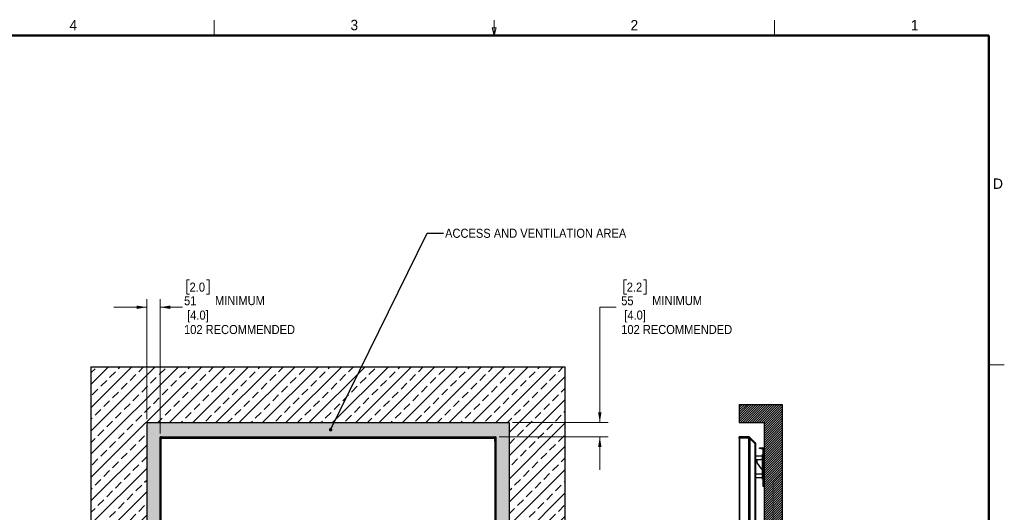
# Paper-space layout 'Sheet3' of a CAD drawing. Header units: millimetres. Extents: x 0 to 844, y -2 to 552.
# Tile 14 of 14: x 465 to 844, y 362 to 552. Entities that reach past the tile are written whole.
import ezdxf

# ---------------------------------------------------------------- set-up
doc = ezdxf.new("R2010")
doc.units = ezdxf.units.MM
doc.styles.add('SLDTEXTSTYLE0', font='GOTHIC.TTF', dxfattribs={"width": 0.913})
doc.styles.add('SLDTEXTSTYLE2', font='ARIAL.TTF', dxfattribs={"width": 0.948})
doc.styles.get("Standard").update_dxf_attribs({"font": 'GOTHIC.TTF'})
doc.dimstyles.new('SLDDIMSTYLE5', dxfattribs={"dimtxt": 0.18, "dimasz": 1.3208, "dimexe": 0, "dimexo": 0.0625, "dimgap": 0, "dimtad": 0, "dimtih": 1, "dimtoh": 1, "dimdec": 0, "dimrnd": 1e-09, "dimzin": 0, "dimdsep": 46, "dimtxsty": 'STANDARD', "dimblk1": 'DOT', "dimblk2": 'DOT', "dimsah": 1, "dimcen": 0.09, "dimadec": 0, "dimazin": 0, "dimtfac": 1.3208, "dimtdec": 0, "dimtofl": 0, "dimtmove": 0, "dimatfit": 3, "dimldrblk": 'DOT', "dimfxl": 1, "dimfrac": 2, "dimtolj": 1, "dimtzin": 0, "dimarcsym": 0})
doc.dimstyles.new('SLDDIMSTYLE9', dxfattribs={"dimtxt": 3.5, "dimasz": 3.9624, "dimexe": 0, "dimexo": 0.0625, "dimgap": 0.875, "dimtad": 0, "dimtih": 1, "dimtoh": 1, "dimdec": 0, "dimlfac": 10, "dimrnd": 1e-09, "dimzin": 12, "dimdsep": 46, "dimtxsty": 'SLDTEXTSTYLE0', "dimsah": 1, "dimcen": 0.09, "dimadec": 0, "dimazin": 3, "dimtfac": 1, "dimtdec": 3, "dimtmove": 0, "dimatfit": 0, "dimfxl": 1, "dimfrac": 2, "dimtolj": 1, "dimtzin": 12, "dimarcsym": 0})

# ---------------------------------------------------------------- blocks, each defined once
blk = doc.blocks.new('_D_52')
at = {"color": 7, "linetype": 'Continuous', "lineweight": 0}
for p, q in [((698.75, 451.9), (697.68, 451.9)), ((697.68, 451.9), (697.68, 446.35)), ((705.21, 451.9), (706.28, 451.9)), ((706.28, 451.9), (706.28, 446.35)), ((697.68, 446.35), (698.75, 446.35)), ((706.28, 446.35), (705.21, 446.35)), ((694.72, 441.31), (688.37, 441.31)), ((688.37, 441.31), (688.37, 396.82)), ((654.72, 396.82), (691.55, 396.82)), ((649.62, 391.32), (691.55, 391.32)), ((688.37, 391.32), (688.37, 378.62))]:
    blk.add_line(p, q, dxfattribs=at)
at = {"color": 7, "linetype": 'Continuous', "lineweight": 18}
for points in [[(688.37, 396.82), (689.03, 400.78), (687.71, 400.78)], [(688.37, 391.32), (687.71, 387.36), (689.03, 387.36)]]:
    blk.add_solid(points, dxfattribs=at)
at = {"color": 7, "linetype": 'Continuous', "lineweight": 18, "char_height": 3.5, "attachment_point": 1, "style": 'SLDTEXTSTYLE0'}
for s, insert in [('2.2', (698.75, 450.82)), ('55', (696.62, 445.58)), (' MINIMUM', (707.35, 445.64)), (' [4.0]', (696.62, 440.03)), ('102 RECOMMENDED', (696.62, 434.47))]:
    blk.add_mtext(s, dxfattribs=dict(at, insert=insert))
blk = doc.blocks.new('_D_54')
at = {"color": 7, "linetype": 'Continuous', "lineweight": 0}
for p, q in [((530.33, 451.9), (529.26, 451.9)), ((529.26, 451.9), (529.26, 446.35)), ((536.79, 451.9), (537.86, 451.9)), ((537.86, 451.9), (537.86, 446.35)), ((513.84, 398.09), (513.84, 444.48)), ((518.94, 392.59), (518.94, 444.48)), ((529.26, 446.35), (530.33, 446.35)), ((537.86, 446.35), (536.79, 446.35)), ((513.84, 441.31), (501.14, 441.31)), ((518.94, 441.31), (527.57, 441.31))]:
    blk.add_line(p, q, dxfattribs=at)
at = {"color": 7, "linetype": 'Continuous', "lineweight": 18}
for points in [[(513.84, 441.31), (509.88, 441.97), (509.88, 440.65)], [(518.94, 441.31), (522.91, 440.65), (522.91, 441.97)]]:
    blk.add_solid(points, dxfattribs=at)
at = {"color": 7, "linetype": 'Continuous', "lineweight": 18, "char_height": 3.5, "attachment_point": 1, "style": 'SLDTEXTSTYLE0'}
for s, insert in [('2.0', (530.33, 450.82)), ('51', (528.2, 445.58)), (' MINIMUM', (538.93, 445.64)), (' [4.0]', (528.2, 440.03)), ('102 RECOMMENDED', (528.2, 434.47))]:
    blk.add_mtext(s, dxfattribs=dict(at, insert=insert))
blk = doc.blocks.new('_Dot')
at = {"color": 0, "linetype": 'ByBlock', "lineweight": -2}
blk.add_line((-0.5, 0), (-1, 0), dxfattribs=at)
at = {"color": 0, "linetype": 'ByBlock', "const_width": 0.5}
blk.add_lwpolyline([(-0.25, 0, 1), (0.25, 0, 1)], format="xyb", close=True, dxfattribs=at)

psp = doc.layouts.new('Sheet3')

# ---------------------------------------------------------------- hatches: boundary and pattern name
at = {"linetype": 'Continuous'}
h = psp.add_hatch(dxfattribs=at)
h.set_pattern_fill('ANSI33', style=0)
h.paths.add_polyline_path([(674.953, 138.239), (674.953, 418.319), (492.343, 418.319), (492.343, 138.239)], flags=0)
h.paths.add_polyline_path([(513.843, 396.819), (653.453, 396.819), (653.453, 159.739), (513.843, 159.739)], flags=0)
h = psp.add_hatch(dxfattribs=at)
h.set_pattern_fill('ANSI31', scale=0.2, style=0)
h.paths.add_polyline_path([(742.066, 159.735), (742.066, 152.735), (758.657, 152.735), (758.657, 403.823), (742.066, 403.823), (742.066, 396.823), (751.657, 396.823), (751.657, 159.735)], flags=0)
h = psp.add_hatch(dxfattribs=at)
h.set_pattern_fill('HEX', scale=0.1, style=0)
h.paths.add_polyline_path([(653.453, 159.739), (653.453, 396.819), (513.843, 396.819), (513.843, 159.739)], flags=0)
h.paths.add_polyline_path([(518.943, 391.319), (648.353, 391.319), (648.353, 165.239), (518.943, 165.239)], flags=0)

# ---------------------------------------------------------------- linework, layer by layer
at = {"color": 7, "linetype": 'Continuous', "lineweight": 18}
for p, q in [((539.75, 546.1), (539.75, 552.1)), ((647.7, 546.1), (647.7, 552.1)), ((755.65, 546.1), (755.65, 552.1)), ((647.7, 546.1), (646.95, 549.1)), ((646.95, 549.1), (648.45, 549.1)), ((647.7, 546.1), (648.45, 549.1)), ((838.2, 419.1), (844.2, 419.1))]:
    psp.add_line(p, q, dxfattribs=at)
at = {"color": 7, "linetype": 'Continuous', "lineweight": 50}
for p, q in [((25.4, 546.1), (838.2, 546.1)), ((838.2, 546.1), (838.2, 12.7))]:
    psp.add_line(p, q, dxfattribs=at)
at = {"color": 7, "linetype": 'Continuous', "lineweight": 25}
for p, q in [((492.343, 418.319), (674.953, 418.319)), ((492.343, 418.319), (492.343, 138.239)), ((674.953, 418.319), (674.953, 138.239)), ((742.066, 403.823), (758.657, 403.823)), ((742.066, 403.823), (742.066, 396.823)), ((758.657, 403.823), (758.657, 152.735)), ((513.843, 396.819), (653.453, 396.819)), ((513.843, 396.819), (513.843, 159.739)), ((653.453, 396.819), (653.453, 159.739)), ((742.066, 396.823), (751.657, 396.823)), ((751.657, 396.823), (751.657, 159.735)), ((518.939, 390.952), (518.939, 390.952)), ((518.939, 390.952), (518.939, 390.952)), ((518.943, 391.319), (648.353, 391.319)), ((518.943, 391.319), (518.943, 165.239)), ((518.943, 165.658), (518.943, 390.9)), ((519.093, 390.75), (518.943, 390.9)), ((518.986, 390.902), (518.969, 390.885)), ((518.969, 390.885), (518.969, 390.885)), ((519.061, 390.822), (519.063, 390.824)), ((519.061, 390.822), (519.103, 390.78)), ((519.083, 390.807), (519.107, 390.784)), ((519.093, 165.808), (519.093, 390.75)), ((519.193, 390.65), (519.093, 390.75)), ((519.105, 390.782), (519.103, 390.78)), ((519.105, 390.782), (519.107, 390.784)), ((519.105, 390.782), (519.197, 390.69)), ((519.107, 390.784), (519.198, 390.692)), ((519.311, 391.323), (519.31, 391.323)), ((519.311, 391.323), (519.311, 391.323)), ((519.311, 391.323), (519.311, 391.323)), ((519.432, 390.83), (519.357, 390.905)), ((519.358, 391.319), (647.938, 391.319)), ((519.358, 391.319), (519.508, 391.169)), ((519.378, 391.293), (519.361, 391.276)), ((519.375, 390.757), (519.413, 390.719)), ((519.378, 391.293), (519.378, 391.293)), ((519.418, 390.738), (519.385, 390.772)), ((519.393, 165.839), (519.393, 390.719)), ((519.418, 390.719), (519.393, 390.719)), ((519.518, 390.844), (519.418, 390.744)), ((519.418, 165.814), (519.418, 390.744)), ((519.423, 390.749), (519.423, 390.769)), ((519.455, 391.179), (519.479, 391.156)), ((519.479, 391.156), (519.48, 391.157)), ((519.479, 391.156), (519.57, 391.064)), ((519.572, 391.065), (519.48, 391.157)), ((519.502, 390.867), (519.491, 390.878)), ((519.505, 390.887), (519.524, 390.869)), ((519.508, 391.169), (519.608, 391.069)), ((519.508, 391.169), (647.788, 391.169)), ((519.518, 390.844), (647.778, 390.844)), ((519.523, 390.869), (647.773, 390.869)), ((519.571, 391.063), (519.57, 391.064)), ((519.572, 391.065), (519.571, 391.063)), ((519.592, 391.085), (519.572, 391.065)), ((519.608, 391.069), (647.688, 391.069)), ((519.608, 391.069), (519.658, 391.019)), ((519.632, 391.019), (519.645, 391.032)), ((519.658, 391.019), (647.638, 391.019)), ((520.593, 390.944), (519.708, 390.944)), ((519.733, 390.944), (519.756, 390.921)), ((519.756, 390.921), (647.54, 390.921)), ((519.756, 390.921), (519.808, 390.869)), ((519.817, 390.869), (519.766, 390.921)), ((520.593, 390.944), (520.593, 391.019)), ((520.643, 390.994), (520.593, 390.944)), ((520.643, 391.019), (520.643, 390.994)), ((646.653, 390.994), (646.653, 391.019)), ((646.653, 390.994), (646.703, 390.944)), ((646.703, 391.019), (646.703, 390.944)), ((646.703, 390.944), (647.588, 390.944)), ((647.531, 390.921), (647.479, 390.869)), ((647.488, 390.869), (647.54, 390.921)), ((647.54, 390.921), (647.563, 390.944)), ((647.638, 391.019), (647.688, 391.069)), ((647.651, 391.032), (647.664, 391.019)), ((647.688, 391.069), (647.788, 391.169)), ((647.724, 391.065), (647.704, 391.085)), ((647.816, 391.157), (647.724, 391.065)), ((647.726, 391.063), (647.724, 391.065)), ((647.726, 391.063), (647.727, 391.064)), ((647.818, 391.156), (647.727, 391.064)), ((647.791, 390.887), (647.773, 390.869)), ((647.878, 390.744), (647.778, 390.844)), ((647.788, 391.169), (647.938, 391.319)), ((647.795, 390.867), (647.806, 390.878)), ((647.856, 391.201), (647.814, 391.159)), ((647.816, 391.157), (647.814, 391.159)), ((647.816, 391.157), (647.818, 391.156)), ((647.841, 391.179), (647.818, 391.156)), ((647.856, 391.201), (647.858, 391.199)), ((647.864, 390.83), (647.939, 390.905)), ((647.873, 390.749), (647.873, 390.769)), ((647.878, 390.738), (647.912, 390.772)), ((647.878, 390.744), (647.878, 165.814)), ((647.903, 390.719), (647.878, 390.719)), ((647.921, 390.757), (647.884, 390.719)), ((647.903, 390.719), (647.903, 165.839)), ((647.936, 391.276), (647.919, 391.293)), ((647.919, 391.293), (647.919, 391.293)), ((647.986, 391.323), (647.986, 391.323)), ((647.986, 391.323), (647.986, 391.323)), ((648.19, 390.784), (648.099, 390.692)), ((648.099, 390.69), (648.191, 390.782)), ((648.203, 390.75), (648.103, 390.65)), ((648.213, 390.807), (648.19, 390.784)), ((648.19, 390.784), (648.191, 390.782)), ((648.353, 390.9), (648.203, 390.75)), ((648.203, 390.75), (648.203, 165.808)), ((648.327, 390.885), (648.31, 390.902)), ((648.327, 390.885), (648.327, 390.885)), ((648.353, 391.319), (648.353, 165.239)), ((648.353, 390.9), (648.353, 165.658)), ((648.357, 390.952), (648.357, 390.952)), ((648.357, 390.952), (648.357, 390.952)), ((648.357, 390.952), (648.357, 390.952)), ((742.068, 391.156), (742.066, 391.064)), ((742.066, 390.75), (742.066, 165.808)), ((742.069, 391.179), (742.068, 391.156)), ((742.069, 390.807), (742.068, 390.784)), ((745.683, 391.319), (742.216, 391.319)), ((742.216, 390.9), (742.216, 165.658)), ((742.216, 390.9), (745.683, 390.9)), ((742.219, 391.323), (742.229, 391.323)), ((742.219, 390.952), (742.228, 390.952)), ((742.228, 390.952), (742.228, 390.902)), ((742.228, 390.952), (742.229, 390.952)), ((742.228, 390.902), (742.229, 390.952)), ((742.228, 390.902), (745.683, 390.902)), ((745.682, 390.952), (745.683, 390.902)), ((745.683, 390.9), (745.683, 165.658)), ((746.132, 391.133), (748.148, 389.117)), ((746.132, 390.714), (746.132, 165.844)), ((748.148, 388.698), (746.132, 390.714)), ((519.197, 390.69), (519.175, 390.668)), ((519.193, 165.908), (519.193, 390.65)), ((519.243, 390.6), (519.193, 390.65)), ((519.199, 390.691), (519.197, 390.69)), ((519.199, 390.691), (519.198, 390.692)), ((519.224, 390.619), (519.243, 390.63)), ((519.243, 165.958), (519.243, 390.6)), ((519.243, 389.669), (519.318, 389.669)), ((519.268, 389.619), (519.243, 389.619)), ((519.268, 389.619), (519.318, 389.669)), ((519.318, 389.669), (519.318, 390.554)), ((519.341, 390.502), (519.318, 390.525)), ((519.341, 166.056), (519.341, 390.502)), ((519.393, 390.45), (519.341, 390.502)), ((519.341, 390.497), (519.393, 390.445)), ((647.955, 390.502), (647.903, 390.45)), ((647.903, 390.445), (647.955, 390.497)), ((647.978, 390.525), (647.955, 390.502)), ((647.955, 390.502), (647.955, 166.056)), ((647.978, 389.669), (647.978, 390.554)), ((647.978, 389.669), (648.053, 389.669)), ((648.028, 389.619), (647.978, 389.669)), ((648.053, 389.619), (648.028, 389.619)), ((648.103, 390.65), (648.053, 390.6)), ((648.053, 390.63), (648.072, 390.619)), ((648.053, 390.6), (648.053, 165.958)), ((648.098, 390.691), (648.099, 390.692)), ((648.099, 390.69), (648.098, 390.691)), ((648.121, 390.668), (648.099, 390.69)), ((648.103, 390.65), (648.103, 165.908)), ((748.148, 388.698), (748.148, 167.86)), ((748.334, 388.291), (748.334, 388.668)), ((748.334, 388.274), (748.334, 388.289)), ((748.334, 388.249), (748.334, 388.274)), ((748.334, 388.249), (748.334, 168.309)), ((749.857, 386.811), (749.857, 387.115)), ((749.857, 387.115), (750.357, 387.115)), ((750.357, 387.115), (750.357, 386.811)), ((750.357, 387.115), (751.201, 387.115)), ((751.201, 386.811), (751.201, 387.115)), ((751.05, 383.877), (748.334, 383.877)), ((750.357, 386.811), (749.857, 386.811)), ((750.357, 386.811), (751.201, 386.811)), ((751.05, 384.462), (751.1, 384.512)), ((751.05, 383.242), (751.05, 384.462)), ((751.05, 383.242), (751.1, 383.242)), ((751.05, 376.257), (751.05, 383.242)), ((751.1, 384.512), (751.1, 383.242)), ((751.1, 384.512), (751.304, 384.512)), ((751.1, 383.242), (751.1, 376.257)), ((751.304, 383.242), (751.1, 383.242)), ((751.304, 383.242), (751.304, 384.512)), ((751.304, 384.512), (751.354, 384.462)), ((751.304, 383.242), (751.354, 383.242)), ((751.304, 376.257), (751.304, 383.242)), ((751.354, 386.659), (751.657, 386.659)), ((751.354, 372.706), (751.354, 386.659)), ((751.657, 372.706), (751.657, 386.659)), ((748.334, 382.607), (751.05, 382.607)), ((748.814, 382.607), (748.814, 381.501)), ((748.944, 381.115), (750.528, 379.046)), ((750.999, 382.31), (750.523, 382.585)), ((751.717, 381.584), (751.657, 381.584)), ((751.657, 380.454), (751.717, 380.454)), ((751.717, 381.584), (751.717, 380.454)), ((751.05, 376.892), (748.334, 376.892)), ((748.334, 375.622), (751.05, 375.622)), ((751.032, 378.797), (751.05, 378.797)), ((751.05, 375.037), (751.05, 376.257)), ((751.05, 376.257), (751.1, 376.257)), ((751.1, 376.257), (751.1, 374.987)), ((751.1, 376.257), (751.304, 376.257)), ((751.304, 376.257), (751.354, 376.257)), ((751.304, 374.987), (751.304, 376.257)), ((751.05, 375.037), (751.1, 374.987)), ((751.304, 374.987), (751.1, 374.987)), ((751.304, 374.987), (751.354, 375.037)), ((751.354, 372.706), (751.657, 372.706)), ((751.354, 372.206), (751.354, 372.706)), ((751.657, 372.206), (751.354, 372.206)), ((751.657, 372.706), (751.657, 372.206)), ((748.376, 362.81), (748.377, 362.811)), ((748.392, 362.716), (748.376, 362.714)), ((748.376, 362.644), (748.392, 362.642)), ((748.377, 362.547), (748.376, 362.548))]:
    psp.add_line(p, q, dxfattribs=at)
at = {"color": 8, "linetype": 'Continuous', "lineweight": 25}
for p, q in [((519.103, 390.78), (519.083, 390.76)), ((519.443, 390.769), (519.423, 390.769)), ((519.48, 391.157), (519.5, 391.177)), ((519.523, 390.844), (519.523, 390.869)), ((519.607, 390.931), (519.669, 390.869)), ((647.627, 390.869), (647.689, 390.931)), ((647.773, 390.869), (647.773, 390.844)), ((647.814, 391.159), (647.796, 391.177)), ((647.873, 390.769), (647.853, 390.769)), ((648.191, 390.782), (648.213, 390.76)), ((742.068, 390.784), (742.07, 390.784)), ((742.228, 390.902), (742.228, 390.9)), ((745.682, 391.323), (745.682, 391.319)), ((745.683, 390.902), (745.683, 390.9)), ((746.154, 390.743), (746.121, 390.724)), ((746.154, 391.115), (746.152, 391.113)), ((519.393, 390.593), (519.331, 390.655)), ((647.965, 390.655), (647.903, 390.593))]:
    psp.add_line(p, q, dxfattribs=at)
at = {"color": 7, "linetype": 'Continuous', "lineweight": 25, "flags": 128}
for points in [[(742.229, 391.323), (742.825, 391.323), (744.059, 391.323), (744.881, 391.323), (745.682, 391.323)], [(742.229, 391.323), (742.825, 391.323), (744.059, 391.323), (744.881, 391.323), (745.682, 391.323)], [(742.229, 390.952), (742.825, 390.952), (744.059, 390.952), (744.881, 390.952), (745.682, 390.952)]]:
    psp.add_lwpolyline(points, dxfattribs=at)
at = {"color": 7, "linetype": 'Continuous', "lineweight": 25}
for centre, radius, start, end in [((519.633, 390.629), 0.39, 92.8042, 177.1958), ((519.708, 390.554), 0.39, 135, 180), ((519.523, 390.769), 0.1, 90, 180), ((519.708, 390.554), 0.39, 90, 135), ((519.633, 390.629), 0.39, 90.11399, 92.8042), ((647.588, 390.554), 0.39, 45, 90), ((647.663, 390.629), 0.39, 87.1958, 89.88601), ((647.663, 390.629), 0.39, 2.8042, 87.1958), ((647.773, 390.769), 0.1, 0, 90), ((647.588, 390.554), 0.39, 0, 45), ((742.216, 391.169), 0.15, 90, 180), ((742.216, 390.75), 0.15, 90, 180), ((745.683, 390.684), 0.635, 45, 90), ((745.683, 390.265), 0.635, 45, 90), ((519.633, 390.629), 0.39, 177.1958, 179.88601), ((647.663, 390.629), 0.39, 0.11399, 2.8042), ((747.699, 388.249), 0.635, 360, 45), ((751.201, 386.659), 0.456, 0, 90), ((751.201, 386.659), 0.152, 0, 90), ((749.449, 381.501), 0.635, 180, 217.42705), ((750.444, 382.448), 0.159, 60, 90), ((751.079, 382.448), 0.159, 240, 259.53999), ((751.032, 379.432), 0.635, 217.42705, 270), ((747.895, 362.679), 0.5, 15.33239, 28.60083), ((747.895, 362.679), 0.5, 331.39917, 344.66761), ((747.891, 362.679), 0.502, 4.18928, 15.16829), ((747.8, 362.679), 0.577, 356.52008, 3.47992), ((747.891, 362.679), 0.502, 344.83171, 355.81072)]:
    psp.add_arc(centre, radius, start, end, dxfattribs=at)
for points, knots in [([(518.938, 390.953), (518.946, 390.944), (518.963, 390.927), (518.979, 390.91), (518.987, 390.901)], [0, 0, 0, 0, 0.5, 1, 1, 1, 1]), ([(519.317, 391.324), (519.269, 391.314), (519.174, 391.295), (519.056, 391.206), (518.967, 391.088), (518.948, 390.993), (518.939, 390.945)], [0, 0, 0, 0, 0.2489393, 0.4995, 0.7502978, 1, 1, 1, 1]), ([(518.939, 390.952), (518.94, 390.954), (518.946, 391.005), (518.977, 391.1), (519.046, 391.191), (519.132, 391.263), (519.213, 391.306), (519.285, 391.318), (519.311, 391.323)], [0, 0, 0, 0, 0.0133994, 0.270425, 0.5224122, 0.6112026, 0.8633753, 1, 1, 1, 1]), ([(519.083, 390.807), (519.072, 390.819), (519.039, 390.852), (518.996, 390.896), (518.96, 390.931), (518.942, 390.949), (518.94, 390.951), (518.939, 390.952)], [0, 0, 0, 0, 0.17566044, 0.50237245, 0.6804911, 0.85975867, 1, 1, 1, 1]), ([(518.969, 390.885), (518.97, 390.884), (518.971, 390.883), (518.982, 390.87), (519.004, 390.845), (519.03, 390.816), (519.049, 390.795), (519.053, 390.79)], [0, 0, 0, 0, 0.12595207, 0.28246393, 0.51655088, 0.87773156, 1, 1, 1, 1]), ([(518.987, 390.901), (518.987, 390.9), (518.988, 390.899), (518.999, 390.889), (519.023, 390.864), (519.049, 390.838), (519.063, 390.824)], [0, 0, 0, 0, 0.0759096, 0.2281263, 0.5840967, 1, 1, 1, 1]), ([(519.063, 390.824), (519.065, 390.823), (519.067, 390.82), (519.071, 390.816), (519.077, 390.811), (519.082, 390.806), (519.087, 390.8), (519.092, 390.795), (519.098, 390.789), (519.103, 390.785), (519.105, 390.782)], [0, 0, 0, 0, 0.0958753, 0.1917503, 0.287625, 0.4794109, 0.5752851, 0.6711592, 0.8354623, 1, 1, 1, 1]), ([(519.455, 391.179), (519.432, 391.179), (519.373, 391.179), (519.282, 391.175), (519.211, 391.137), (519.156, 391.09), (519.11, 391.031), (519.078, 390.927), (519.081, 390.852), (519.083, 390.807)], [0, 0, 0, 0, 0.1125725, 0.2854777, 0.4329598, 0.486197, 0.6359839, 0.7860176, 1, 1, 1, 1]), ([(519.198, 390.692), (519.205, 390.725), (519.216, 390.781), (519.253, 390.854), (519.295, 390.914), (519.347, 390.966), (519.406, 391.008), (519.48, 391.045), (519.537, 391.057), (519.57, 391.064)], [0, 0, 0, 0, 0.1744551, 0.3040445, 0.433629, 0.5630123, 0.69239, 0.8217736, 1, 1, 1, 1]), ([(519.455, 391.179), (519.432, 391.202), (519.394, 391.24), (519.349, 391.284), (519.323, 391.31), (519.312, 391.322), (519.311, 391.323), (519.311, 391.323)], [0, 0, 0, 0, 0.3519542, 0.5734215, 0.7453644, 0.9182949, 1, 1, 1, 1]), ([(519.348, 391.288), (519.342, 391.294), (519.329, 391.306), (519.319, 391.315), (519.313, 391.32)], [0, 0, 0, 0, 0.4918752, 1, 1, 1, 1]), ([(519.363, 391.274), (519.355, 391.281), (519.339, 391.296), (519.322, 391.312), (519.314, 391.319)], [0, 0, 0, 0, 0.5093325, 1, 1, 1, 1]), ([(519.48, 391.157), (519.465, 391.172), (519.436, 391.201), (519.398, 391.239), (519.372, 391.265), (519.365, 391.272), (519.363, 391.274)], [0, 0, 0, 0, 0.316472, 0.6190902, 0.8881231, 1, 1, 1, 1]), ([(519.434, 391.243), (519.425, 391.251), (519.407, 391.267), (519.389, 391.283), (519.379, 391.292), (519.378, 391.293), (519.378, 391.293)], [0, 0, 0, 0, 0.33211344, 0.63008563, 0.83516444, 1, 1, 1, 1]), ([(519.571, 391.063), (519.575, 391.059), (519.585, 391.049), (519.598, 391.035), (519.608, 391.025), (519.613, 391.019), (519.614, 391.019), (519.614, 391.019)], [0, 0, 0, 0, 0.20350914, 0.49687651, 0.7018755, 0.8672087, 1, 1, 1, 1]), ([(647.682, 391.019), (647.683, 391.019), (647.683, 391.02), (647.689, 391.026), (647.699, 391.036), (647.712, 391.05), (647.722, 391.059), (647.726, 391.063)], [0, 0, 0, 0, 0.15905059, 0.31742265, 0.53378708, 0.805746, 1, 1, 1, 1]), ([(647.727, 391.064), (647.759, 391.058), (647.815, 391.046), (647.888, 391.009), (647.948, 390.967), (648, 390.915), (648.042, 390.856), (648.08, 390.782), (648.092, 390.725), (648.099, 390.692)], [0, 0, 0, 0, 0.1744551, 0.3040445, 0.433629, 0.5630123, 0.69239, 0.8217736, 1, 1, 1, 1]), ([(647.858, 391.199), (647.857, 391.198), (647.854, 391.195), (647.85, 391.191), (647.845, 391.186), (647.84, 391.18), (647.834, 391.175), (647.829, 391.17), (647.823, 391.164), (647.819, 391.159), (647.816, 391.157)], [0, 0, 0, 0, 0.0958753, 0.1917503, 0.287625, 0.4794109, 0.5752851, 0.6711592, 0.8354623, 1, 1, 1, 1]), ([(647.841, 391.179), (647.853, 391.19), (647.886, 391.223), (647.93, 391.267), (647.965, 391.302), (647.983, 391.32), (647.985, 391.322), (647.986, 391.323)], [0, 0, 0, 0, 0.1756604, 0.5023725, 0.6804911, 0.8597587, 1, 1, 1, 1]), ([(648.213, 390.807), (648.213, 390.83), (648.213, 390.889), (648.209, 390.981), (648.171, 391.051), (648.124, 391.106), (648.066, 391.152), (647.962, 391.184), (647.886, 391.181), (647.841, 391.179)], [0, 0, 0, 0, 0.1125725, 0.2854777, 0.4329598, 0.486197, 0.6359839, 0.7860176, 1, 1, 1, 1]), ([(647.935, 391.275), (647.934, 391.275), (647.934, 391.274), (647.923, 391.264), (647.898, 391.239), (647.872, 391.213), (647.858, 391.199)], [0, 0, 0, 0, 0.07590956, 0.22812633, 0.58409666, 1, 1, 1, 1]), ([(647.919, 391.293), (647.918, 391.293), (647.917, 391.292), (647.905, 391.281), (647.886, 391.264), (647.87, 391.25), (647.863, 391.243)], [0, 0, 0, 0, 0.1833127, 0.4111025, 0.7517964, 1, 1, 1, 1]), ([(647.987, 391.324), (647.978, 391.316), (647.961, 391.3), (647.944, 391.284), (647.935, 391.276)], [0, 0, 0, 0, 0.5, 1, 1, 1, 1]), ([(648.358, 390.946), (648.348, 390.993), (648.329, 391.088), (648.24, 391.206), (648.122, 391.295), (648.027, 391.314), (647.979, 391.324)], [0, 0, 0, 0, 0.2489393, 0.4995, 0.7502978, 1, 1, 1, 1]), ([(647.986, 391.323), (647.988, 391.323), (648.039, 391.316), (648.134, 391.286), (648.225, 391.216), (648.297, 391.131), (648.34, 391.049), (648.353, 390.977), (648.357, 390.952)], [0, 0, 0, 0, 0.0133994, 0.270425, 0.5224122, 0.6112026, 0.8633753, 1, 1, 1, 1]), ([(648.191, 390.782), (648.206, 390.797), (648.235, 390.826), (648.273, 390.864), (648.299, 390.89), (648.306, 390.897), (648.308, 390.899)], [0, 0, 0, 0, 0.316472, 0.6190902, 0.8881231, 1, 1, 1, 1]), ([(648.213, 390.807), (648.236, 390.83), (648.274, 390.868), (648.318, 390.913), (648.344, 390.939), (648.356, 390.951), (648.357, 390.951), (648.357, 390.952)], [0, 0, 0, 0, 0.3519542, 0.5734215, 0.7453644, 0.9182949, 1, 1, 1, 1]), ([(648.243, 390.79), (648.253, 390.8), (648.273, 390.824), (648.299, 390.853), (648.317, 390.873), (648.326, 390.883), (648.327, 390.884), (648.327, 390.885)], [0, 0, 0, 0, 0.2441571, 0.5377465, 0.7439772, 0.885915, 1, 1, 1, 1]), ([(648.308, 390.899), (648.316, 390.907), (648.331, 390.924), (648.346, 390.94), (648.353, 390.948)], [0, 0, 0, 0, 0.5093325, 1, 1, 1, 1]), ([(648.322, 390.914), (648.328, 390.92), (648.34, 390.933), (648.349, 390.944), (648.354, 390.949)], [0, 0, 0, 0, 0.4918752, 1, 1, 1, 1]), ([(742.066, 391.064), (742.066, 391.058), (742.066, 391.046), (742.066, 391.009), (742.066, 390.967), (742.066, 390.915), (742.066, 390.856), (742.066, 390.8), (742.066, 390.763), (742.066, 390.75)], [0, 0, 0, 0, 0.1949913, 0.3398354, 0.4846741, 0.6292878, 0.7738954, 0.9185095, 1, 1, 1, 1]), ([(742.069, 391.179), (742.07, 391.19), (742.073, 391.223), (742.095, 391.267), (742.135, 391.302), (742.176, 391.32), (742.206, 391.322), (742.219, 391.323)], [0, 0, 0, 0, 0.1756604, 0.5023725, 0.6804911, 0.8597587, 1, 1, 1, 1]), ([(742.069, 390.807), (742.069, 390.83), (742.069, 390.889), (742.07, 390.981), (742.07, 391.051), (742.07, 391.106), (742.07, 391.152), (742.069, 391.184), (742.069, 391.181), (742.069, 391.179)], [0, 0, 0, 0, 0.1125725, 0.2854777, 0.4329598, 0.486197, 0.6359839, 0.7860176, 1, 1, 1, 1]), ([(742.069, 390.807), (742.072, 390.83), (742.078, 390.868), (742.112, 390.913), (742.15, 390.939), (742.188, 390.951), (742.212, 390.951), (742.219, 390.952)], [0, 0, 0, 0, 0.3519542, 0.5734215, 0.7453644, 0.9182949, 1, 1, 1, 1]), ([(742.219, 391.323), (742.219, 391.323), (742.22, 391.316), (742.22, 391.286), (742.22, 391.216), (742.22, 391.131), (742.22, 391.049), (742.219, 390.977), (742.219, 390.952)], [0, 0, 0, 0, 0.0133994, 0.270425, 0.5224122, 0.6112026, 0.8633753, 1, 1, 1, 1]), ([(745.682, 391.323), (745.733, 391.319), (745.837, 391.312), (745.997, 391.249), (746.095, 391.175), (746.146, 391.123), (746.154, 391.115)], [0, 0, 0, 0, 0.2670872, 0.5355278, 0.9276247, 1, 1, 1, 1]), ([(745.682, 390.952), (745.726, 390.949), (745.821, 390.944), (745.975, 390.889), (746.084, 390.814), (746.14, 390.757), (746.154, 390.743)], [0, 0, 0, 0, 0.226447, 0.4937403, 0.8705624, 1, 1, 1, 1]), ([(745.683, 390.902), (745.728, 390.899), (745.804, 390.895), (745.869, 390.869), (745.895, 390.858)], [0, 0, 0, 0, 0.5969434, 1, 1, 1, 1]), ([(746.154, 391.115), (746.262, 391.007), (746.608, 390.661), (747.072, 390.197), (747.537, 389.731), (747.865, 389.405), (748.072, 389.196), (748.17, 389.098)], [0, 0, 0, 0, 0.1603264, 0.5137542, 0.6904681, 0.8532065, 1, 1, 1, 1]), ([(746.154, 391.115), (746.259, 391.01), (746.6, 390.669), (747.061, 390.208), (747.529, 389.741), (747.859, 389.41), (748.07, 389.198), (748.171, 389.098)], [0, 0, 0, 0, 0.1549687, 0.5083962, 0.6851099, 0.8505602, 1, 1, 1, 1]), ([(746.154, 390.743), (746.259, 390.639), (746.6, 390.297), (747.061, 389.836), (747.529, 389.369), (747.859, 389.038), (748.07, 388.826), (748.171, 388.726)], [0, 0, 0, 0, 0.1549687, 0.5083962, 0.6851099, 0.8505602, 1, 1, 1, 1]), ([(519.244, 390.648), (519.243, 390.648), (519.243, 390.649), (519.237, 390.655), (519.226, 390.665), (519.213, 390.678), (519.203, 390.687), (519.199, 390.691)], [0, 0, 0, 0, 0.15905059, 0.31742265, 0.53378708, 0.805746, 1, 1, 1, 1]), ([(648.098, 390.691), (648.093, 390.687), (648.083, 390.677), (648.069, 390.664), (648.059, 390.654), (648.054, 390.649), (648.053, 390.648), (648.053, 390.648)], [0, 0, 0, 0, 0.2035091, 0.4968765, 0.7018755, 0.8672087, 1, 1, 1, 1]), ([(748.17, 389.098), (748.204, 389.054), (748.267, 388.971), (748.323, 388.824), (748.33, 388.722), (748.334, 388.665)], [0, 0, 0, 0, 0.3249491, 0.6232493, 1, 1, 1, 1]), ([(748.171, 388.726), (748.211, 388.671), (748.281, 388.576), (748.327, 388.426), (748.332, 388.335), (748.334, 388.289)], [0, 0, 0, 0, 0.4044621, 0.6984688, 1, 1, 1, 1]), ([(748.334, 388.287), (748.334, 388.299), (748.334, 388.338), (748.334, 388.43), (748.334, 388.549), (748.334, 388.629), (748.334, 388.658), (748.334, 388.664), (748.334, 388.665)], [0, 0, 0, 0, 0.06279676, 0.20842472, 0.49926374, 0.79010277, 0.93578895, 1, 1, 1, 1])]:
    psp.add_open_spline(points, degree=3, knots=knots, dxfattribs=at)
at = {"color": 8, "linetype": 'Continuous', "lineweight": 25}
psp.add_open_spline([(748.137, 388.708), (748.143, 388.711), (748.154, 388.717), (748.165, 388.723), (748.171, 388.726)], degree=3, knots=[0, 0, 0, 0, 0.4588788, 1, 1, 1, 1], dxfattribs=at)

# ---------------------------------------------------------------- texts
at = {"color": 7, "linetype": 'Continuous', "lineweight": 0}
for s, insert, char_height, attachment_point, style in [('4', (485.531, 552.093), 4, 2, 'SLDTEXTSTYLE2'), ('4', (485.531, 552.093), 4, 2, 'SLDTEXTSTYLE2'), ('3', (593.78, 552.164), 4, 2, 'SLDTEXTSTYLE2'), ('3', (593.78, 552.164), 4, 2, 'SLDTEXTSTYLE2'), ('2', (701.668, 552.093), 4, 2, 'SLDTEXTSTYLE2'), ('2', (701.668, 552.093), 4, 2, 'SLDTEXTSTYLE2'), ('1', (809.664, 552.094), 4, 2, 'SLDTEXTSTYLE2'), ('1', (809.664, 552.094), 4, 2, 'SLDTEXTSTYLE2'), ('D', (841.764, 490.98), 4, 2, 'SLDTEXTSTYLE2'), ('D', (841.764, 490.98), 4, 2, 'SLDTEXTSTYLE2'), ('ACCESS AND VENTILATION AREA', (628.755, 471.594), 3.5, 1, 'SLDTEXTSTYLE0')]:
    psp.add_mtext(s, dxfattribs=dict(at, insert=insert, char_height=char_height, attachment_point=attachment_point, style=style))

# ---------------------------------------------------------------- dimensions: what is measured, and where the dimension line sits
at = {"color": 7, "linetype": 'Continuous', "lineweight": 18}
dim = psp.add_linear_dim(base=(513.843, 441.307), p1=(518.943, 391.319), p2=(513.843, 396.819), text='<> MINIMUM\\P [4.0]\\P102 RECOMMENDED', dimstyle='SLDDIMSTYLE9', dxfattribs=at)
dim.commit()
dim.dimension.update_dxf_attribs({"geometry": '_D_54', "text_midpoint": (551.301, 441.307), "dimtype": 160})
dim = psp.add_linear_dim(base=(688.375, 396.819), p1=(648.353, 391.319), p2=(653.453, 396.819), angle=90, text='<> MINIMUM\\P [4.0]\\P102 RECOMMENDED', dimstyle='SLDDIMSTYLE9', dxfattribs=at)
dim.commit()
dim.dimension.update_dxf_attribs({"geometry": '_D_52', "text_midpoint": (688.375, 441.307), "dimtype": 160})

# ---------------------------------------------------------------- leaders
at = {"color": 7, "linetype": 'Continuous', "lineweight": 0}
psp.add_leader([(584.643, 394.055), (621.834, 469.829), (628.184, 469.829)], dimstyle='SLDDIMSTYLE5', dxfattribs=at)

doc.saveas('drawing.dxf')
